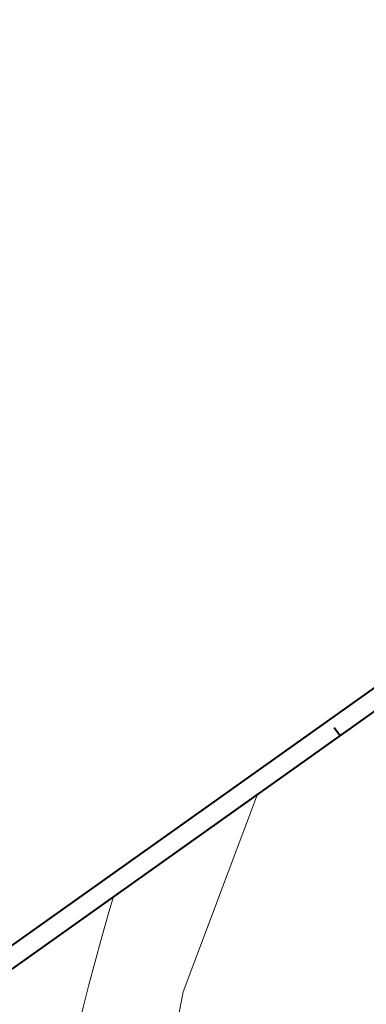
# Model space of a CAD drawing. Header units: metres. Extents: x 148316 to 148653, y 486436 to 486744.
# Tile 39 of 110: x 148421 to 148457, y 486641 to 486744. Entities that reach past the tile are written whole.
import ezdxf

# ---------------------------------------------------------------- set-up
doc = ezdxf.new("R2010")
doc.units = ezdxf.units.M
doc.header["$MEASUREMENT"] = 0
doc.layers.add('TOP-L-topo objecten vlak', color=7, linetype='Continuous', lineweight=0)
doc.layers.add('WVB-alg-onderhoek', color=7, linetype='Continuous', lineweight=30)

msp = doc.modelspace()

# ---------------------------------------------------------------- linework, layer by layer
at = {"layer": 'TOP-L-topo objecten vlak', "color": 7, "linetype": 'Continuous', "lineweight": 0, "flags": 128}
for points in [[(148445.515, 486663.183), (148437.781, 486642.561), (148433.204, 486618.792)], [(148422.854, 486619.482), (148423.109, 486620.962), (148423.623, 486623.817), (148424.265, 486627.17), (148424.641, 486629.038), (148425.146, 486631.452), (148425.582, 486633.454), (148426.244, 486636.364), (148426.85, 486638.914), (148427.348, 486640.937), (148427.954, 486643.309), (148428.595, 486645.732), (148429.267, 486648.185), (148429.961, 486650.629), (148430.513, 486652.506)]]:
    msp.add_lwpolyline(points, dxfattribs=at)
at = {"layer": 'WVB-alg-onderhoek', "lineweight": 40}
msp.add_line((148555.606, 486743.993), (148316.079, 486573.514), dxfattribs=at)
at = {"layer": 'WVB-alg-onderhoek', "lineweight": 40, "flags": 128}
msp.add_lwpolyline([(148415.711, 486440.428), (148650.349, 486607.428), (148555.136, 486741.204), (148320.498, 486574.204)], close=True, dxfattribs=at)
msp.add_lwpolyline([(148454.111, 486669.301), (148453.531, 486670.116)], dxfattribs=at)

doc.saveas('drawing.dxf')
